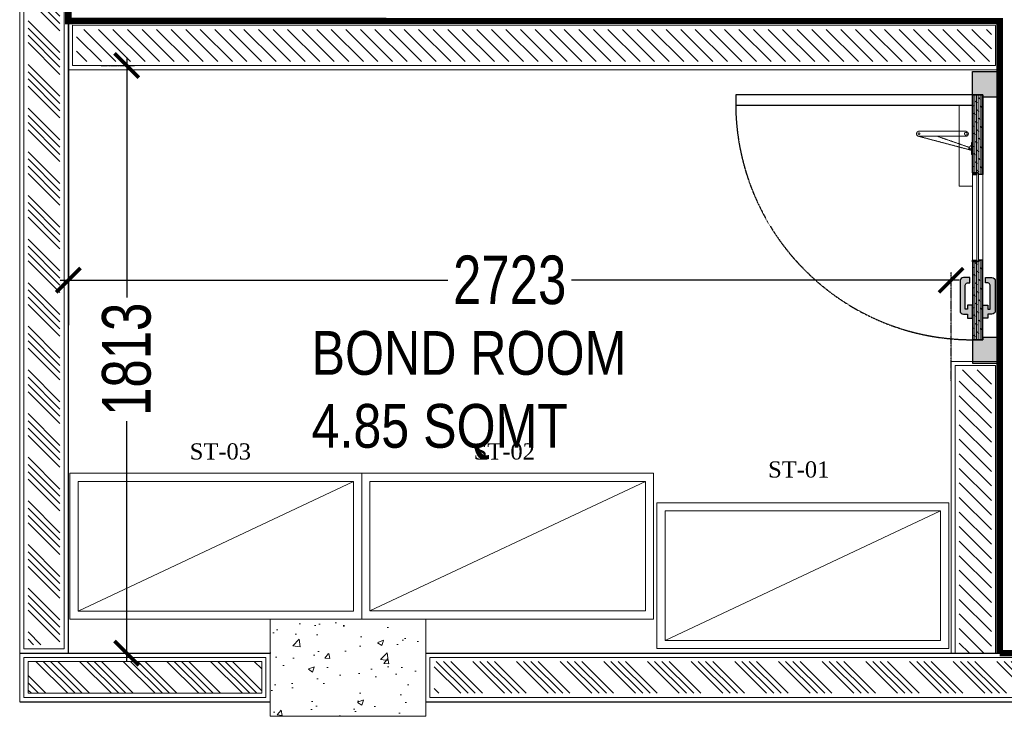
# Model space of a CAD drawing. Header units: millimetres. Extents: x 1277566 to 1493426, y 1039116 to 1145896.
# Tile 22 of 152: x 1308779 to 1311816, y 1133611 to 1135761. Entities that reach past the tile are written whole.
import ezdxf

# ---------------------------------------------------------------- set-up
doc = ezdxf.new("R2010")
doc.units = ezdxf.units.MM
doc.header["$PDMODE"] = 67
doc.linetypes.add('DASHED2', pattern=[0.375, 0.25, -0.125])
for name, color, linetype in [('01_DOOR', 76, 'Continuous'), ('CIVIL DIM', 7, 'Continuous'), ('Equipment Name', 8, 'Continuous')]:
    doc.layers.add(name, color=color, linetype=linetype)
for name, color, linetype, lineweight in [('BOH TEXT', 1, 'Continuous', 5), ('CIVIL WALL HATCH', 7, 'Continuous', 5), ('Comm BCAS Rejected', 1, 'Continuous', 9), ('EXISTING COLUMN', 5, 'Continuous', 20), ('FRONT COUNTER', 214, 'Continuous', 18), ('KITCHEN EQUIPMENT', 74, 'Continuous', 15), ('PLASTER', 252, 'Continuous', 9), ('tile finish', 32, 'Continuous', 9)]:
    doc.layers.add(name, color=color, linetype=linetype, lineweight=lineweight)
doc.layers.add('exter nal partition', color=7, linetype='Continuous', lineweight=18, true_color=0x990073)
doc.styles.add('CKD_Dimension Text', font='BOOKOS.TTF')
doc.styles.add('ROMANS', font='arial.ttf', dxfattribs={"width": 0.75})
doc.styles.get("Standard").update_dxf_attribs({"font": 'arial.ttf'})
doc.dimstyles.new('1.300', dxfattribs={"dimtxt": 150, "dimasz": 75, "dimexe": 25, "dimexo": 25, "dimgap": 15, "dimtad": 0, "dimdec": 0, "dimdsep": 46, "dimtxsty": 'ROMANS', "dimblk": 'ARCHTICK', "dimcen": 0.09, "dimdle": 25, "dimclrd": 256, "dimclre": 256, "dimclrt": 256, "dimadec": 1, "dimazin": 2, "dimtfac": 1, "dimtdec": 0, "dimtmove": 2, "dimatfit": 3, "dimldrblk": 'OPEN90', "dimfxl": 100, "dimtolj": 1, "dimtzin": 0, "dimlwe": -1, "dimarcsym": 0})
pattern_1 = [(135, (125714.84, -46618.93), (-67.351921, -67.351921), []), (135, (125714.84, -46596.48), (-67.351921, -67.351921), []), (135, (125714.84, -46574.03), (-67.351921, -67.351921), []), (135, (125714.84, -46551.58), (-67.351921, -67.351921), [])]

# ---------------------------------------------------------------- blocks, each defined once
blk = doc.blocks.new('rack')
at = {"layer": 'KITCHEN EQUIPMENT'}
blk.add_line((1256597, 1244160.7), (1256197, 1243310.7), dxfattribs=at)
for points in [[(1256172, 1244185.7), (1256622, 1244185.7), (1256622, 1243285.7), (1256172, 1243285.7)], [(1256197, 1244160.7), (1256597, 1244160.7), (1256597, 1243310.7), (1256197, 1243310.7)]]:
    blk.add_lwpolyline(points, close=True, dxfattribs=at)
blk = doc.blocks.new('door closer')
at = {"color": 14, "linetype": 'DASHED2', "lineweight": 9, "ltscale": 0.5}
for p, q in [((10736.43, -3996.01), (10716.43, -3996.01)), ((10716.43, -3996.01), (10716.43, -3999.19)), ((10722.88, -3999.31), (10722.88, -3997.66)), ((10727.44, -3996.77), (10724.13, -4009.27)), ((10726.86, -3996.83), (10724.13, -4004.67)), ((10724.13, -3999.31), (10724.13, -3997.66)), ((10725.64, -3996.14), (10725.64, -3996.01)), ((10728.52, -3996.26), (10725.76, -3996.26)), ((10728.64, -3996.14), (10728.64, -3996.01)), ((10736.43, -3999.19), (10736.43, -3996.01)), ((10716.55, -3999.31), (10736.31, -3999.31)), ((10722.88, -3999.31), (10722.88, -4009.19)), ((10724.13, -4009.19), (10724.13, -3999.31))]:
    blk.add_line(p, q, dxfattribs=at)
for centre, radius in [((10723.51, -3997.66), 0.338), ((10727.21, -3996.64), 0.123), ((10723.51, -4009.19), 0.214)]:
    blk.add_circle(centre, radius, dxfattribs=at)
for centre, radius, start, end in [((10723.51, -3997.66), 0.625, 360, 180), ((10725.76, -3996.14), 0.12, 180, 270), ((10717.05, -4005.46), 13.03, 41.9275, 44.9169), ((10727.11, -3996.33), 0.562, 229.3399, 295.6856), ((10727.25, -3996.61), 0.25, 295.6856, 334.162), ((10726.83, -3996.41), 0.711, 334.162, 5.5837), ((10728.32, -3996.27), 0.78, 179.2294, 185.0234), ((10728.52, -3996.14), 0.12, 270, 0), ((10716.55, -3999.19), 0.12, 180, 270), ((10736.31, -3999.19), 0.12, 270, 0), ((10723.51, -4009.19), 0.625, 180, 0)]:
    blk.add_arc(centre, radius, start, end, dxfattribs=at)
blk = doc.blocks.new('A$C68A023B9')
at = {"layer": '01_DOOR', "ltscale": 2}
h = blk.add_hatch(color=253, dxfattribs=at)
h.set_gradient(color1=(173, 173, 173), one_color=1, tint=1, name='SPHERICAL')
edge = h.paths.add_edge_path()
edge.add_arc((4.75, 1.25), 0.5, 270, 21.737)
edge.add_line((5.22, 1.44), (6, 1.44))
edge.add_line((6, 1.44), (6, 0.75))
edge.add_line((6, 0.75), (6, 0.5))
edge.add_arc((5.5, 0.5), 0.5, 270, 360, ccw=False)
edge.add_line((5.5, 0), (1.09, 0))
edge.add_arc((1.09, 0.5), 0.5, 180, 270, ccw=False)
edge.add_line((0.59, 0.5), (0.59, 0.75))
edge.add_line((0.59, 0.75), (0.59, 1.1))
edge.add_line((0.59, 1.1), (0, 1.1))
edge.add_line((0, 1.1), (0, 1.85))
edge.add_line((0, 1.85), (1.94, 1.85))
edge.add_line((1.94, 1.85), (1.94, 1.1))
edge.add_line((1.94, 1.1), (1.34, 1.1))
edge.add_line((1.34, 1.1), (1.34, 0.75))
edge.add_line((1.34, 0.75), (4.75, 0.75))
blk.add_lwpolyline([(4.75, 0.75, 0.530238), (5.22, 1.44), (6, 1.44), (6, 0.75), (6, 0.5, -0.414214), (5.5, 0), (1.09, 0, -0.414214), (0.59, 0.5), (0.59, 0.75), (0.59, 1.1), (0, 1.1), (0, 1.85), (1.94, 1.85), (1.94, 1.1), (1.34, 1.1), (1.34, 0.75)], format="xyb", close=True, dxfattribs=at)
blk = doc.blocks.new('STORE ROOM DOOR')
at = {"layer": '01_DOOR', "ltscale": 100}
h = blk.add_hatch(dxfattribs=at)
h.set_pattern_fill('DOTS', color=256, scale=58.874347, style=0)
h.set_pattern_definition([(180, (-8687243.8554, 297332.053), (-1.8398233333, 3.6796466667), [0, -3.6796466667])])
h.paths.add_polyline_path([(1212844, 1245175), (1212837.2, 1245175), (1212837.2, 1245204.6), (1212769, 1245204.6), (1212769, 1245130.6), (1212773.9, 1245130.6), (1212773.9, 1245125.6), (1212844, 1245125.6)])
h.paths.add_polyline_path([(1213544.5, 1245175), (1213551.3, 1245175), (1213551.3, 1245204.7), (1213619.5, 1245204.7), (1213619.5, 1245130.6), (1213614.5, 1245130.6), (1213614.5, 1245125.7), (1213544.5, 1245125.7)])
at = {"layer": '01_DOOR', "lineweight": 9, "ltscale": 100}
h = blk.add_hatch(dxfattribs=at)
h.set_pattern_fill('DOLMIT', color=251, scale=19.624782, style=0)
h.set_pattern_definition([(0, (-8687997.237, 297395.8334), (0, 4.9061955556), []), (45, (-8687997.237, 297395.833), (-9.812391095, 9.812391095), [6.938408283, -13.876834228])])
h.paths.add_polyline_path([(1213069.3, 1245175), (1213069.3, 1245187.3), (1213064.4, 1245187.3), (1213064.4, 1245204.6), (1212837.2, 1245204.6), (1212837.2, 1245175)])
h.paths.add_polyline_path([(1213319.2, 1245175), (1213319.2, 1245187.3), (1213324.1, 1245187.3), (1213324.1, 1245204.6), (1213551.3, 1245204.7), (1213551.3, 1245175)])
at = {"layer": '01_DOOR', "ltscale": 100}
for p, q in [((1213069.3, 1245204.6), (1213064.4, 1245192.3)), ((1213064.4, 1245204.6), (1213069.3, 1245192.3)), ((1213319.2, 1245204.6), (1213324.1, 1245192.3)), ((1213324.1, 1245204.6), (1213319.2, 1245192.3))]:
    blk.add_line(p, q, dxfattribs=at)
at = {"layer": '01_DOOR', "color": 251, "lineweight": 15, "ltscale": 100}
for p, q in [((1213319.2, 1245204.6), (1213069.3, 1245204.6)), ((1213319.2, 1245175), (1213069.3, 1245175))]:
    blk.add_line(p, q, dxfattribs=at)
at = {"layer": '01_DOOR', "color": 32, "ltscale": 0.3}
blk.add_line((1212844, 1245125.6), (1213544.5, 1245125.6), dxfattribs=at)
at = {"layer": '01_DOOR', "color": 251, "linetype": 'DASHED2'}
blk.add_lwpolyline([(1213551.3, 1245204.7), (1213551.3, 1245895.1), (1213521.6, 1245895.1), (1213521.6, 1245204.7)], close=True, dxfattribs=at)
at = {"layer": '01_DOOR', "ltscale": 100}
for points in [[(1212844, 1245175), (1212837.2, 1245175), (1212837.2, 1245204.6), (1212769, 1245204.6), (1212769, 1245130.6), (1212773.9, 1245130.6), (1212773.9, 1245125.6), (1212844, 1245125.6)], [(1213069.3, 1245192.3), (1213064.4, 1245192.3), (1213064.4, 1245204.6), (1213069.3, 1245204.6)], [(1213319.2, 1245192.3), (1213324.1, 1245192.3), (1213324.1, 1245204.6), (1213319.2, 1245204.6)], [(1213544.5, 1245175), (1213551.3, 1245175), (1213551.3, 1245204.7), (1213619.5, 1245204.7), (1213619.5, 1245130.6), (1213614.5, 1245130.6), (1213614.5, 1245125.7), (1213544.5, 1245125.7)]]:
    blk.add_lwpolyline(points, close=True, dxfattribs=at)
for points in [[(1213069.3, 1245175), (1213069.3, 1245187.3), (1213064.4, 1245187.3), (1213064.4, 1245204.6), (1212837.2, 1245204.6), (1212837.2, 1245175), (1213069.3, 1245175)], [(1213319.2, 1245175), (1213319.2, 1245187.3), (1213324.1, 1245187.3), (1213324.1, 1245204.6), (1213551.3, 1245204.7), (1213551.3, 1245175), (1213319.2, 1245175)]]:
    blk.add_lwpolyline(points, dxfattribs=at)
at = {"layer": '01_DOOR', "lineweight": 18, "ltscale": 2}
blk.add_lwpolyline([(1213324.1, 1245187.3), (1213064.4, 1245187.3), (1213064.4, 1245192.3), (1213324.1, 1245192.3)], close=True, dxfattribs=at)
at = {"layer": '01_DOOR'}
blk.add_lwpolyline([(1213614.5, 1245125.7), (1213609.6, 1245125.7)], dxfattribs=at)
at = {"layer": '01_DOOR', "color": 251, "linetype": 'DASHED2'}
blk.add_arc((1213527.7, 1245204.6), 690.5, 90.5051, 180, dxfattribs=at)
at = {"layer": '01_DOOR', "xscale": 11.84344983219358, "yscale": 11.84344983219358, "zscale": 11.84344983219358, "rotation": 180}
blk.add_blockref('door closer', (1340441.1, 1197878.1), dxfattribs=at)
at = {"layer": '01_DOOR', "ltscale": 50, "xscale": -19.73908305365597, "yscale": 19.73908305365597, "zscale": 19.73908305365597, "rotation": 180}
blk.add_blockref('A$C68A023B9', (1212899.9, 1245241.2), dxfattribs=at)
at = {"layer": '01_DOOR', "ltscale": 50, "xscale": 19.73908305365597, "yscale": 19.73908305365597, "zscale": 19.73908305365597}
blk.add_blockref('A$C68A023B9', (1212899.9, 1245138.4), dxfattribs=at)
blk = doc.blocks.new('_ARCHTICK')
at = {"color": 0, "linetype": 'ByBlock', "const_width": 0.15}
blk.add_lwpolyline([(-0.5, -0.5), (0.5, 0.5)], dxfattribs=at)
blk = doc.blocks.new('*D94')
at = {"layer": 'CIVIL DIM', "lineweight": -2, "transparency": 16777216}
for p, q in [((1309109, 1135644.6), (1309109, 1134890.7)), ((1309109, 1133781.4), (1309109, 1134535.4))]:
    blk.add_line(p, q, dxfattribs=at)
at = {"layer": 'CIVIL DIM', "linetype": 'DASHED2', "transparency": 16777216}
for p, q in [((1309029.1, 1135619.6), (1309134, 1135619.6)), ((1309029.1, 1133806.4), (1309134, 1133806.4))]:
    blk.add_line(p, q, dxfattribs=at)
at = {"layer": 'Defpoints', "color": 0, "transparency": 16777216}
for p in [(1309004.1, 1135619.6), (1309004.1, 1133806.4), (1309109, 1133806.4)]:
    blk.add_point(p, dxfattribs=at)
at = {"layer": 'CIVIL DIM', "lineweight": -2, "transparency": 16777216, "xscale": 75, "yscale": 75, "zscale": 75}
for p, rotation in [((1309109, 1135619.6), 90), ((1309109, 1133806.4), 270)]:
    blk.add_blockref('_ARCHTICK', p, dxfattribs=dict(at, rotation=rotation))
at = {"layer": 'CIVIL DIM', "transparency": 16777216, "insert": (1309109, 1134713), "char_height": 150, "attachment_point": 5, "rotation": 90, "style": 'ROMANS', "bg_fill": 3, "box_fill_scale": 1.1, "bg_fill_color": 256, "bg_fill_true_color": 13158600, "bg_fill_transparency": 0}
blk.add_mtext('\\A1;1813', dxfattribs=at)
blk = doc.blocks.new('_Open90')
at = {"color": 0, "linetype": 'ByBlock', "lineweight": -2}
for p, q in [((-0.5, 0.5), (0, 0)), ((0, 0), (-1, 0)), ((0, 0), (-0.5, -0.5))]:
    blk.add_line(p, q, dxfattribs=at)
blk = doc.blocks.new('*D95')
at = {"layer": 'CIVIL DIM', "linetype": 'DASHED2', "transparency": 16777216}
for p, q in [((1308929.1, 1134645.6), (1308929.1, 1134982.2)), ((1311651.8, 1134645.5), (1311651.8, 1134982.2))]:
    blk.add_line(p, q, dxfattribs=at)
at = {"layer": 'CIVIL DIM', "lineweight": -2, "transparency": 16777216}
for p, q in [((1308904.1, 1134957.2), (1310106.5, 1134957.2)), ((1311676.8, 1134957.2), (1310474.3, 1134957.2))]:
    blk.add_line(p, q, dxfattribs=at)
at = {"layer": 'Defpoints', "color": 0, "transparency": 16777216}
for p in [(1308929.1, 1134957.2), (1308929.1, 1134620.6), (1311651.8, 1134620.5)]:
    blk.add_point(p, dxfattribs=at)
at = {"layer": 'CIVIL DIM', "lineweight": -2, "transparency": 16777216, "xscale": 75, "yscale": 75, "zscale": 75, "rotation": 180}
blk.add_blockref('_ARCHTICK', (1308929.1, 1134957.2), dxfattribs=at)
at = {"layer": 'CIVIL DIM', "lineweight": -2, "transparency": 16777216, "xscale": 75, "yscale": 75, "zscale": 75}
blk.add_blockref('_ARCHTICK', (1311651.8, 1134957.2), dxfattribs=at)
at = {"layer": 'CIVIL DIM', "transparency": 16777216, "insert": (1310290.4, 1134957.2), "char_height": 150, "attachment_point": 5, "style": 'ROMANS', "bg_fill": 3, "box_fill_scale": 1.1, "bg_fill_color": 256, "bg_fill_true_color": 13158600, "bg_fill_transparency": 0}
blk.add_mtext('\\A1;2723', dxfattribs=at)

msp = doc.modelspace()

# ---------------------------------------------------------------- hatches: boundary and pattern name
at = {"layer": 'CIVIL WALL HATCH'}
h = msp.add_hatch(dxfattribs=at)
h.set_pattern_fill('ANSI34', color=256, scale=5, angle=90)
h.set_pattern_definition(pattern_1)
h.paths.add_polyline_path([(1308903.187, 1138302.9562), (1308903.0164, 1133832.4515), (1308805.0237, 1133832.4515), (1308805.1943, 1138302.9562)])
h = msp.add_hatch(dxfattribs=at)
h.set_pattern_fill('ANSI31', color=256, scale=10, angle=270)
h.set_pattern_definition([(315, (125714.84, -46630.876), (22.4506403, 22.4506403), [])])
h.paths.add_polyline_path([(1311776.3058, 1135731.0103), (1308954.6395, 1135731.1627), (1308954.6192, 1135632.15), (1309053.6283, 1135632.1498), (1309053.6284, 1135632.1499), (1311677.2418, 1135632.0116), (1311776.3439, 1135632.0003)])
h = msp.add_hatch(dxfattribs=at)
h.set_pattern_fill('ANSI31', color=256, scale=10, angle=270)
h.set_pattern_definition([(315, (1311002.17, 1133479.873), (22.45064, 22.45064), [])])
h.paths.add_polyline_path([(1311677.2621, 1133806.4485), (1311776.2413, 1133806.4485), (1311776.2413, 1134680.9951), (1311677.2621, 1134680.9951)])
h = msp.add_hatch(dxfattribs=at)
h.set_pattern_fill('ANSI34', color=256, scale=5, angle=90)
h.set_pattern_definition(pattern_1)
h.paths.add_polyline_path([(1308805.0237, 1133780.4442), (1309525.5897, 1133780.4442), (1309525.5897, 1133682.4515), (1308805.0237, 1133682.4515)])
h = msp.add_hatch(dxfattribs=at)
h.set_pattern_fill('ANSI34', color=256, scale=5, angle=90)
h.set_pattern_definition(pattern_1)
h.paths.add_polyline_path([(1310057.597, 1133780.4442), (1313985.5897, 1133780.4442), (1313985.5897, 1133682.4515), (1310057.597, 1133682.4515)])
at = {"layer": 'EXISTING COLUMN', "linetype": 'Continuous'}
h = msp.add_hatch(dxfattribs=at)
h.set_pattern_fill('AR-CONC', color=256, style=2)
h.set_pattern_definition([(50, (464627.96, -27634.9), (182.184669, -15.939086), [19.05, -209.55]), (355, (464627.96, -27634.9), (-35.243421, 191.056845), [15.24, -167.640584]), (100.451445, (464643.14, -27636.23), (146.941247, 175.117752), [16.190009, -178.090245]), (46.1842, (464627.96, -27584.1), (271.07904, -42.042328), [28.575, -314.325]), (96.635558, (464650.55, -27587.6), (237.404134, 247.426125), [24.285023, -267.13561]), (351.184151, (464627.96, -27584.1), (237.404134, 247.426125), [22.859967, -251.45973]), (21, (464653.36, -27596.8), (151.614391, -102.265198), [19.05, -209.55]), (326, (464653.36, -27596.8), (61.802028, 184.187966), [15.24, -167.64]), (71.451445, (464666, -27605.32), (213.41642, 81.922769), [16.190009, -178.089938]), (37.5, (464627.96, -27634.9), (3.0886033, 84.555039), [0, -165.608, 0, -170.18, 0, -168.275]), (7.5, (464627.96, -27634.9), (66.8196625, 100.180575), [0, -97.028, 0, -161.798, 0, -64.135]), (327.5, (464571.32, -27634.9), (135.5905952, -5.728744), [0, -63.5, 0, -198.12, 0, -262.89]), (317.5, (464545.92, -27634.9), (148.129181, 25.426491), [0, -82.55, 0, -131.572, 0, -186.69])])
h.paths.add_polyline_path([(1309551.5934, 1133611.4478), (1309551.5934, 1133911.4478), (1310031.5934, 1133911.4478), (1310031.5934, 1133611.4478)])

# ---------------------------------------------------------------- linework, layer by layer
for p, q in [((1308929.1907, 1138328.9599), (1308929.0201, 1133806.4478)), ((1308779.0201, 1133806.4478), (1309551.5934, 1133806.4478)), ((1310031.5934, 1133806.4478), (1314011.5934, 1133806.4478)), ((1308779.0201, 1133656.4478), (1309551.5934, 1133656.4478)), ((1310031.5934, 1133656.4478), (1314011.5934, 1133656.4478))]:
    msp.add_line(p, q)
at = {"layer": 'Comm BCAS Rejected'}
msp.add_line((1308779.0201, 1133656.4478), (1308779.0201, 1143710.0341), dxfattribs=at)
at = {"layer": 'EXISTING COLUMN', "linetype": 'Continuous'}
msp.add_lwpolyline([(1309551.5934, 1133611.4478), (1309551.5934, 1133911.4478), (1310031.5934, 1133911.4478), (1310031.5934, 1133611.4478)], close=True, dxfattribs=at)
at = {"layer": 'exter nal partition'}
msp.add_lwpolyline([(1308779.0201, 1133656.4478), (1308779.0201, 1133886.4478)], dxfattribs=at)
at = {"layer": 'FRONT COUNTER', "const_width": 20}
msp.add_lwpolyline([(1311801.7418, 1133806.4485), (1311801.8455, 1135756.5107), (1308929.1394, 1135756.9113), (1308929.1677, 1138178.9599), (1315192.6878, 1138178.9599), (1315192.6878, 1133806.4478), (1314491.5934, 1133806.4478), (1314491.5934, 1133911.4478), (1314011.5934, 1133911.4478), (1314011.5934, 1133806.4478), (1311801.7418, 1133806.5653)], dxfattribs=at)
at = {"layer": 'PLASTER'}
for points in [[(1308916.1888, 1138315.9581), (1308916.0183, 1133819.4496), (1308792.0219, 1133819.4496), (1308792.1925, 1138315.9581)], [(1311665.1672, 1135619.4905), (1311788.8444, 1135619.5008), (1311788.8063, 1135743.5108), (1308942.1391, 1135743.6633), (1308942.1186, 1135619.6495), (1309066.1289, 1135619.6492), (1309066.1289, 1135619.6494), (1311664.7512, 1135619.5111)], [(1311664.7616, 1133806.4485), (1311788.7418, 1133806.4485), (1311788.7418, 1134693.4956), (1311664.7616, 1134693.4956)], [(1308792.0219, 1133793.446), (1309538.5915, 1133793.446), (1309538.5915, 1133669.4496), (1308792.0219, 1133669.4496)], [(1310044.5952, 1133793.446), (1313998.5915, 1133793.446), (1313998.5915, 1133669.4496), (1310044.5952, 1133669.4496)]]:
    msp.add_lwpolyline(points, close=True, dxfattribs=at)
at = {"layer": 'tile finish'}
for points in [[(1308929.1907, 1138328.9599), (1308929.0201, 1133806.4478), (1308779.0201, 1133806.4478), (1308779.1907, 1138328.9599)], [(1311651.7616, 1133806.4485), (1311801.7418, 1133806.4485), (1311801.7418, 1134706.4956), (1311651.7616, 1134706.4956)], [(1308779.0201, 1133806.4478), (1309551.5934, 1133806.4478), (1309551.5934, 1133656.4478), (1308779.0201, 1133656.4478)], [(1310031.5934, 1133806.4478), (1314011.5934, 1133806.4478), (1314011.5934, 1133656.4478), (1310031.5934, 1133656.4478)], [(1308805.0237, 1133780.4442), (1309525.5897, 1133780.4442), (1309525.5897, 1133682.4515), (1308805.0237, 1133682.4515)]]:
    msp.add_lwpolyline(points, close=True, dxfattribs=at)
msp.add_lwpolyline([(1311651.9303, 1135606.4893), (1311801.8444, 1135606.5019), (1311801.8063, 1135756.5107), (1308929.1393, 1135756.6634), (1308929.1184, 1135606.6497), (1308929.1184, 1135606.6497), (1308929.1184, 1135606.6497), (1311651.7616, 1135606.5111), (1311652.1775, 1135606.5111)], dxfattribs=at)

# ---------------------------------------------------------------- block references
at = {"xscale": 1.05826622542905, "yscale": 1.05826622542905, "zscale": 1.05826622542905, "rotation": 90.00000000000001}
msp.add_blockref('STORE ROOM DOOR', (2629476.1583, -148731.2139), dxfattribs=at)
at = {"xscale": -1}
for p, rotation in [((65648.444, -122260.5904), 270), ((2554019.8222, 2390533.486), 89.99999999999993), ((2554930.2796, 2390442.2922), 89.99999999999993)]:
    msp.add_blockref('rack', p, dxfattribs=dict(at, rotation=rotation))

# ---------------------------------------------------------------- texts
at = {"layer": 'BOH TEXT', "insert": (1309679.3901, 1134800.2615), "char_height": 135, "attachment_point": 1}
msp.add_mtext_dynamic_manual_height_columns('{\\fArial Narrow|b0|i0|c0|p34;BOND ROOM \\P4.85 SQMT}', width=1441.670524, gutter_width=12.5, heights=[-375.2865], dxfattribs=at)
at = {"layer": 'Equipment Name', "char_height": 50, "width": 781.752435, "attachment_point": 1, "style": 'CKD_Dimension Text'}
for s, insert in [('ST-03', (1309303.6552, 1134453.8145)), ('ST-02', (1310179.3805, 1134453.8145)), ('ST-01', (1311087.5734, 1134398.1576))]:
    msp.add_mtext(s, dxfattribs=dict(at, insert=insert))

# ---------------------------------------------------------------- next in the draw order: dimensions: what is measured, and where the dimension line sits
at = {"layer": 'CIVIL DIM'}
dim = msp.add_linear_dim(base=(1309109.021, 1133806.4478), p1=(1309004.1237, 1135619.6494), p2=(1309004.1237, 1133806.4478), angle=90, dimstyle='1.300', override={"dimfxl": 500, "dimfxlon": 1, "dimtfill": 1, "dimarcsym": 1}, dxfattribs=at)
dim.commit()
dim.dimension.update_dxf_attribs({"geometry": '*D94', "text_midpoint": (1309109.021, 1134713.0486)})

# ---------------------------------------------------------------- next in the draw order: dimensions: what is measured, and where the dimension line sits
dim = msp.add_linear_dim(base=(1308929.0508, 1134957.2178), p1=(1311651.7616, 1134620.4865), p2=(1308929.0508, 1134620.5892), dimstyle='1.300', override={"dimfxl": 500, "dimfxlon": 1, "dimtfill": 1, "dimarcsym": 1}, dxfattribs=at)
dim.commit()
dim.dimension.update_dxf_attribs({"geometry": '*D95', "text_midpoint": (1310290.4062, 1134957.2178)})

doc.saveas('drawing.dxf')
